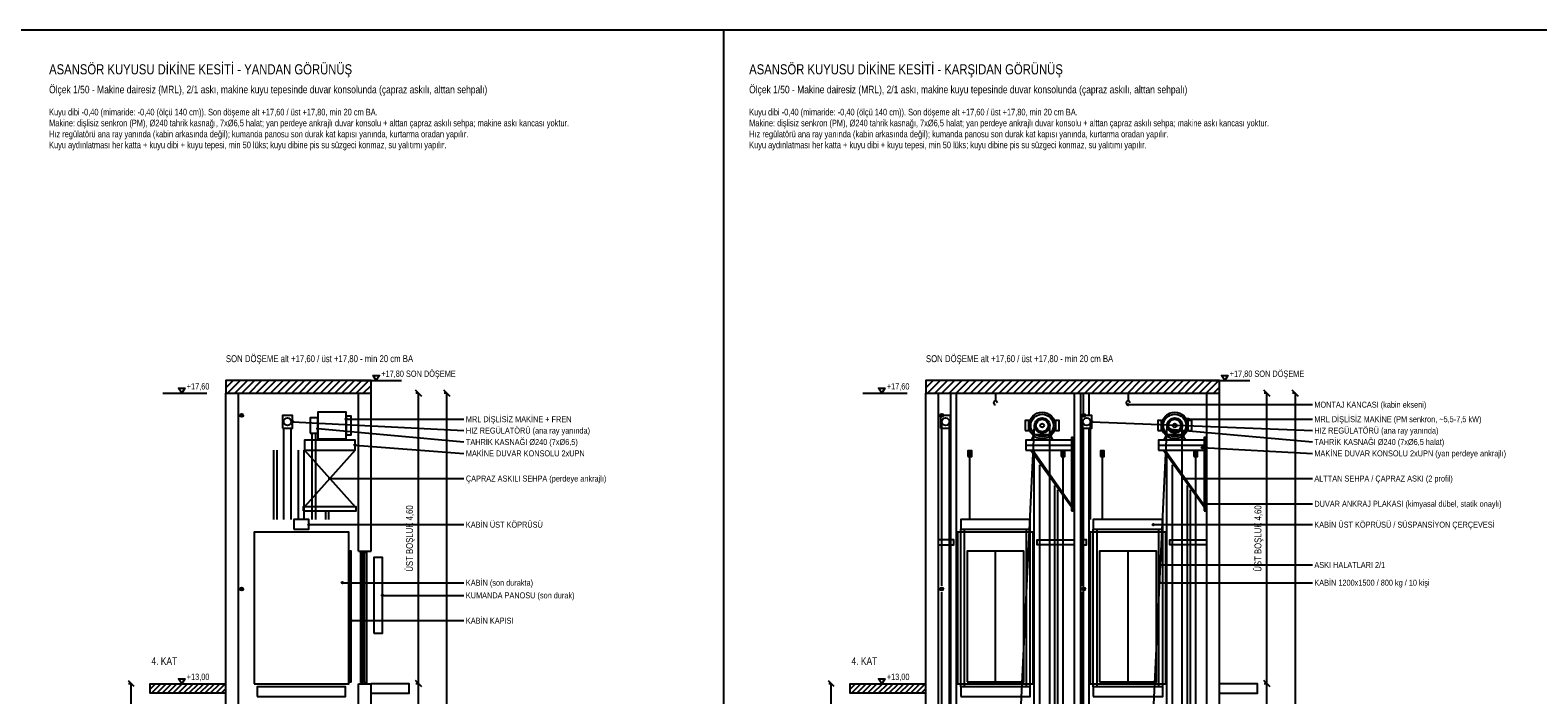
# Model space of a CAD drawing. Header units: centimetres. Extents: x 0 to 13360, y -30 to 2970.
# Tile 16 of 27: x 8847 to 11235, y 1918 to 2970. Entities that reach past the tile are written whole.
import ezdxf
from ezdxf.enums import TextEntityAlignment as Align

# ---------------------------------------------------------------- set-up
doc = ezdxf.new("R2010")
doc.units = ezdxf.units.CM
for name, color, linetype in [('ASN-BASLIK', 5, 'CONTINUOUS'), ('ASN-CERCEVE', 7, 'CONTINUOUS'), ('ASN-DUVAR', 7, 'CONTINUOUS'), ('ASN-ELEKTRIK', 3, 'CONTINUOUS'), ('ASN-HALAT', 6, 'CONTINUOUS'), ('ASN-KABIN', 5, 'CONTINUOUS'), ('ASN-KAPI', 3, 'CONTINUOUS'), ('ASN-KOT', 2, 'CONTINUOUS'), ('ASN-MOTOR', 6, 'CONTINUOUS'), ('ASN-OLCU', 3, 'CONTINUOUS'), ('ASN-RAY', 1, 'CONTINUOUS'), ('ASN-TARAMA', 8, 'CONTINUOUS'), ('ASN-UYARI', 1, 'CONTINUOUS'), ('ASN-YAZI', 4, 'CONTINUOUS')]:
    doc.layers.add(name, color=color, linetype=linetype)
doc.styles.get("Standard").update_dxf_attribs({"font": 'arial.ttf', "width": 0.8})

msp = doc.modelspace()

# ---------------------------------------------------------------- linework, layer by layer
at = {"layer": 'ASN-CERCEVE'}
msp.add_line((9946, 0), (9946, 2970), dxfattribs=at)
for points in [[(0, 0), (13359.9, 0), (13359.9, 2970), (0, 2970)], [(100, 0), (13334.9, 0), (13334.9, 2970), (100, 2970)]]:
    msp.add_lwpolyline(points, close=True, dxfattribs=at)
at = {"layer": 'ASN-DUVAR'}
for p, q in [((9157.4, 595), (9157.4, 2395)), ((9177.4, 595), (9177.4, 2395)), ((9367.4, 2145), (9367.4, 2395)), ((9387.4, 2145), (9387.4, 2395)), ((10266, 595), (10266, 2395)), ((10286, 595), (10286, 2395)), ((10501, 595), (10501, 2395)), ((10511, 595), (10511, 2395)), ((10711, 595), (10711, 2395)), ((10731, 595), (10731, 2395)), ((9367.4, 2145), (9387.4, 2145)), ((9367.4, 1845), (9367.4, 1935)), ((9367.4, 1935), (9387.4, 1935)), ((9387.4, 1845), (9387.4, 1935))]:
    msp.add_line(p, q, dxfattribs=at)
for points in [[(9157.4, 2395), (9387.4, 2395), (9387.4, 2415), (9157.4, 2415)], [(10266, 2395), (10731, 2395), (10731, 2415), (10266, 2415)]]:
    msp.add_lwpolyline(points, close=True, dxfattribs=at)
for points in [[(9157.4, 1920), (9037.4, 1920), (9037.4, 1935), (9157.4, 1935)], [(9387.4, 1920), (9447.4, 1920), (9447.4, 1935), (9387.4, 1935)], [(10266, 1920), (10146, 1920), (10146, 1935), (10266, 1935)], [(10731, 1920), (10791, 1920), (10791, 1935), (10731, 1935)]]:
    msp.add_lwpolyline(points, dxfattribs=at)
at = {"layer": 'ASN-ELEKTRIK'}
for p, q in [((9180.7, 2358.3), (9184.1, 2361.7)), ((9180.7, 2361.7), (9184.1, 2358.3)), ((10289.3, 2358.3), (10292.7, 2361.7)), ((10289.3, 2361.7), (10292.7, 2358.3)), ((10514.3, 2358.3), (10517.7, 2361.7)), ((10514.3, 2361.7), (10517.7, 2358.3)), ((9180.7, 2083.3), (9184.1, 2086.7)), ((9180.7, 2086.7), (9184.1, 2083.3)), ((10289.3, 2083.3), (10292.7, 2086.7)), ((10289.3, 2086.7), (10292.7, 2083.3)), ((10514.3, 2083.3), (10517.7, 2086.7)), ((10514.3, 2086.7), (10517.7, 2083.3))]:
    msp.add_line(p, q, dxfattribs=at)
msp.add_lwpolyline([(9391.4, 2015), (9405.4, 2015), (9405.4, 2135), (9391.4, 2135)], close=True, dxfattribs=at)
for centre in [(9182.4, 2360), (10291, 2360), (10516, 2360), (9182.4, 2085), (10291, 2085), (10516, 2085)]:
    msp.add_circle(centre, 2.5, dxfattribs=at)
at = {"layer": 'ASN-HALAT'}
for p, q in [((9248.9, 2195), (9248.9, 2340)), ((9260.9, 2195), (9260.9, 2340)), ((10291, 2090), (10291, 2350)), ((10303, 635), (10303, 2350)), ((10416.6, 1902.4), (10437.9, 2344)), ((10461.9, 934.6), (10461.9, 2344)), ((10514.5, 2090), (10514.5, 2350)), ((10526.5, 2195), (10526.5, 2350)), ((10626.6, 1902.4), (10647.9, 2344)), ((10671.9, 934.6), (10671.9, 2344)), ((9293.9, 2195), (9293.9, 2332)), ((9299.9, 2195), (9299.9, 2332)), ((10335.4, 2195), (10335.4, 2305)), ((10483.1, 934.6), (10483.1, 2305)), ((10545.4, 2195), (10545.4, 2305)), ((10693.1, 934.6), (10693.1, 2305)), ((10291, 1790), (10291, 2080)), ((10514.5, 1790), (10514.5, 2080))]:
    msp.add_line(p, q, dxfattribs=at)
for points in [[(10332.4, 2295), (10338.4, 2295), (10338.4, 2304), (10332.4, 2304)], [(10480.1, 2295), (10486.1, 2295), (10486.1, 2304), (10480.1, 2304)], [(10542.4, 2295), (10548.4, 2295), (10548.4, 2304), (10542.4, 2304)], [(10690.1, 2295), (10696.1, 2295), (10696.1, 2304), (10690.1, 2304)]]:
    msp.add_lwpolyline(points, close=True, dxfattribs=at)
at = {"layer": 'ASN-KABIN'}
for p, q in [((10321, 1930), (10321, 2180)), ((10327, 1930), (10327, 2180)), ((10425, 1930), (10425, 2180)), ((10431, 1930), (10431, 2180)), ((10531, 1930), (10531, 2180)), ((10537, 1930), (10537, 2180)), ((10635, 1930), (10635, 2180)), ((10641, 1930), (10641, 2180))]:
    msp.add_line(p, q, dxfattribs=at)
for points in [[(9201.9, 1935), (9351.9, 1935), (9351.9, 2175), (9201.9, 2175)], [(9264.9, 2180), (9288.9, 2180), (9288.9, 2195), (9264.9, 2195)], [(10316, 1935), (10436, 1935), (10436, 2175), (10316, 2175)], [(10321, 2180), (10431, 2180), (10431, 2195), (10321, 2195)], [(10526, 1935), (10646, 1935), (10646, 2175), (10526, 2175)], [(10531, 2180), (10641, 2180), (10641, 2195), (10531, 2195)], [(9206.9, 1915), (9346.9, 1915), (9346.9, 1930), (9206.9, 1930)], [(10321, 1915), (10431, 1915), (10431, 1930), (10321, 1930)], [(10531, 1915), (10641, 1915), (10641, 1930), (10531, 1930)]]:
    msp.add_lwpolyline(points, close=True, dxfattribs=at)
at = {"layer": 'ASN-KAPI'}
for p, q in [((10376, 1938), (10376, 2145)), ((10586, 1938), (10586, 2145))]:
    msp.add_line(p, q, dxfattribs=at)
for points in [[(9352.9, 1938), (9355.9, 1938), (9355.9, 2145), (9352.9, 2145)], [(9370.4, 1937), (9374.4, 1937), (9374.4, 2143), (9370.4, 2143)], [(9376.4, 1937), (9380.4, 1937), (9380.4, 2143), (9376.4, 2143)], [(10331, 1938), (10421, 1938), (10421, 2145), (10331, 2145)], [(10541, 1938), (10631, 1938), (10631, 2145), (10541, 2145)]]:
    msp.add_lwpolyline(points, close=True, dxfattribs=at)
at = {"layer": 'ASN-KOT'}
for p, q in [((9365.4, 2415), (9435.4, 2415)), ((10709, 2415), (10779, 2415)), ((9057.4, 2395), (9127.4, 2395)), ((10166, 2395), (10236, 2395)), ((9057.4, 1935), (9127.4, 1935)), ((10166, 1935), (10236, 1935))]:
    msp.add_line(p, q, dxfattribs=at)
for points in [[(9395.4, 2415), (9390.4, 2423), (9400.4, 2423)], [(10739, 2415), (10734, 2423), (10744, 2423)], [(9087.4, 2395), (9082.4, 2403), (9092.4, 2403)], [(10196, 2395), (10191, 2403), (10201, 2403)], [(9087.4, 1935), (9082.4, 1943), (9092.4, 1943)], [(10196, 1935), (10191, 1943), (10201, 1943)]]:
    msp.add_lwpolyline(points, close=True, dxfattribs=at)
at = {"layer": 'ASN-MOTOR'}
for p, q in [((10376, 2395), (10376, 2383)), ((10586, 2395), (10586, 2383)), ((10289, 2350), (10288.5, 2350)), ((10512.5, 2350), (10513.5, 2350)), ((9307.9, 2321), (9307.9, 2323)), ((9342.9, 2321), (9342.9, 2323)), ((9281.9, 2305), (9361.9, 2215)), ((9361.9, 2305), (9281.9, 2215)), ((10424, 2313), (10497.5, 2313)), ((10432, 2305), (10496.5, 2215)), ((10435, 2305), (10496.5, 2218)), ((10634, 2313), (10707.5, 2313)), ((10642, 2305), (10706.5, 2215)), ((10645, 2305), (10706.5, 2218))]:
    msp.add_line(p, q, dxfattribs=at)
for points in [[(9302.9, 2323), (9347.9, 2323), (9347.9, 2365), (9302.9, 2365)], [(9246.9, 2340), (9262.9, 2340), (9262.9, 2360), (9246.9, 2360)], [(9290.9, 2332), (9302.9, 2332), (9302.9, 2356), (9290.9, 2356)], [(9347.9, 2329), (9355.9, 2329), (9355.9, 2359), (9347.9, 2359)], [(10289, 2340), (10305, 2340), (10305, 2360), (10289, 2360)], [(10422.9, 2336), (10428.9, 2336), (10428.9, 2352), (10422.9, 2352)], [(10470.9, 2336), (10476.9, 2336), (10476.9, 2352), (10470.9, 2352)], [(10512.5, 2340), (10528.5, 2340), (10528.5, 2360), (10512.5, 2360)], [(10632.9, 2336), (10638.9, 2336), (10638.9, 2352), (10632.9, 2352)], [(10680.9, 2336), (10686.9, 2336), (10686.9, 2352), (10680.9, 2352)], [(9281.9, 2305), (9361.9, 2305), (9361.9, 2321), (9281.9, 2321)], [(10424, 2305), (10497.5, 2305), (10497.5, 2321), (10424, 2321)], [(10496.5, 2209), (10498.5, 2209), (10498.5, 2325), (10496.5, 2325)], [(10634, 2305), (10707.5, 2305), (10707.5, 2321), (10634, 2321)], [(10706.5, 2209), (10708.5, 2209), (10708.5, 2325), (10706.5, 2325)], [(9279.9, 2209), (9363.9, 2209), (9363.9, 2215), (9279.9, 2215)]]:
    msp.add_lwpolyline(points, close=True, dxfattribs=at)
for points in [[(10432.9, 2321), (10437.9, 2330), (10461.9, 2330), (10466.9, 2321)], [(10642.9, 2321), (10647.9, 2330), (10671.9, 2330), (10676.9, 2321)]]:
    msp.add_lwpolyline(points, dxfattribs=at)
for centre, radius in [((10449.9, 2344), 21), ((10659.9, 2344), 21), ((9254.9, 2350), 6), ((10297, 2350), 6), ((10449.9, 2344), 18), ((10449.9, 2344), 12), ((10449.9, 2344), 9.84), ((10449.9, 2344), 3), ((10520.5, 2350), 6), ((10659.9, 2344), 18), ((10659.9, 2344), 12), ((10659.9, 2344), 9.84), ((10659.9, 2344), 3), ((10497.7, 2316), 0.9), ((10707.7, 2316), 0.9), ((10497.7, 2220), 0.9), ((10707.7, 2220), 0.9)]:
    msp.add_circle(centre, radius, dxfattribs=at)
for centre in [(10376, 2380), (10586, 2380)]:
    msp.add_arc(centre, 3, 0, 270, dxfattribs=at)
at = {"layer": 'ASN-OLCU'}
for p, q in [((9467.4, 2390.1), (9457.5, 2400)), ((9462.4, 2395), (9458, 2395)), ((9462.4, 1935), (9462.4, 2395)), ((9512.4, 2390.1), (9502.5, 2400)), ((9507.4, 2395), (9503, 2395)), ((9507.4, 595), (9507.4, 2395)), ((10810.9, 2390.1), (10801, 2400)), ((10806, 2395), (10801.6, 2395)), ((10806, 1935), (10806, 2395)), ((10855.9, 2390.1), (10846, 2400)), ((10851, 2395), (10846.6, 2395)), ((10851, 595), (10851, 2395)), ((9011.9, 1930.5), (9002.9, 1939.5)), ((9007.4, 1935), (9003.4, 1935)), ((9007.4, 1635), (9007.4, 1935)), ((9467.4, 1930), (9457.5, 1940)), ((9467.4, 1930), (9457.5, 1940)), ((9462.4, 1935), (9458, 1935)), ((9462.4, 1935), (9458, 1935)), ((9462.4, 735), (9462.4, 1935)), ((10120.5, 1930.5), (10111.5, 1939.5)), ((10116, 1935), (10112, 1935)), ((10116, 1635), (10116, 1935)), ((10810.9, 1930), (10801, 1940)), ((10810.9, 1930), (10801, 1940)), ((10806, 1935), (10801.6, 1935)), ((10806, 1935), (10801.6, 1935)), ((10806, 735), (10806, 1935))]:
    msp.add_line(p, q, dxfattribs=at)
at = {"layer": 'ASN-RAY'}
for p, q in [((10305.6, 595), (10305.6, 2393)), ((10314.5, 595), (10314.5, 2393)), ((10515.6, 2360), (10515.6, 2393)), ((10524.5, 2360), (10524.5, 2393)), ((10515.6, 595), (10515.6, 2340)), ((10524.5, 595), (10524.5, 2340)), ((9233.4, 2195), (9233.4, 2305)), ((9238.4, 2195), (9238.4, 2305)), ((9272.5, 2195), (9272.5, 2305)), ((9281.4, 2195), (9281.4, 2305)), ((10437.5, 595), (10437.5, 2294.3)), ((10647.5, 595), (10647.5, 2294.3)), ((10446.4, 595), (10446.4, 2281.9)), ((10656.4, 595), (10656.4, 2281.9)), ((10470, 945.6), (10470, 2249)), ((10680, 945.6), (10680, 2249)), ((10475, 945.6), (10475, 2242)), ((10685, 945.6), (10685, 2242)), ((9315.4, 2195), (9315.4, 2210)), ((9320.4, 2195), (9320.4, 2210))]:
    msp.add_line(p, q, dxfattribs=at)
for points in [[(10286, 2155), (10310, 2155), (10310, 2163), (10286, 2163)], [(10501, 2155), (10442, 2155), (10442, 2163), (10501, 2163)], [(10511, 2155), (10520, 2155), (10520, 2163), (10511, 2163)], [(10711, 2155), (10652, 2155), (10652, 2163), (10711, 2163)]]:
    msp.add_lwpolyline(points, dxfattribs=at)
at = {"layer": 'ASN-TARAMA'}
for p, q in [((9157.4, 2403.7), (9168.7, 2415)), ((9160, 2395), (9180, 2415)), ((9171.4, 2395), (9191.4, 2415)), ((9182.7, 2395), (9202.7, 2415)), ((9194, 2395), (9214, 2415)), ((9205.3, 2395), (9225.3, 2415)), ((9216.6, 2395), (9236.6, 2415)), ((9227.9, 2395), (9247.9, 2415)), ((9239.2, 2395), (9259.2, 2415)), ((9250.6, 2395), (9270.6, 2415)), ((9261.9, 2395), (9281.9, 2415)), ((9273.2, 2395), (9293.2, 2415)), ((9284.5, 2395), (9304.5, 2415)), ((9295.8, 2395), (9315.8, 2415)), ((9307.1, 2395), (9327.1, 2415)), ((9318.4, 2395), (9338.4, 2415)), ((9329.8, 2395), (9349.8, 2415)), ((9341.1, 2395), (9361.1, 2415)), ((9352.4, 2395), (9372.4, 2415)), ((9363.7, 2395), (9383.7, 2415)), ((10266, 2403.7), (10277.3, 2415)), ((10268.6, 2395), (10288.6, 2415)), ((10279.9, 2395), (10299.9, 2415)), ((10291.3, 2395), (10311.3, 2415)), ((10302.6, 2395), (10322.6, 2415)), ((10313.9, 2395), (10333.9, 2415)), ((10325.2, 2395), (10345.2, 2415)), ((10336.5, 2395), (10356.5, 2415)), ((10347.8, 2395), (10367.8, 2415)), ((10359.1, 2395), (10379.1, 2415)), ((10370.4, 2395), (10390.4, 2415)), ((10381.8, 2395), (10401.8, 2415)), ((10393.1, 2395), (10413.1, 2415)), ((10404.4, 2395), (10424.4, 2415)), ((10415.7, 2395), (10435.7, 2415)), ((10427, 2395), (10447, 2415)), ((10438.3, 2395), (10458.3, 2415)), ((10449.6, 2395), (10469.6, 2415)), ((10461, 2395), (10481, 2415)), ((10472.3, 2395), (10492.3, 2415)), ((10483.6, 2395), (10503.6, 2415)), ((10494.9, 2395), (10514.9, 2415)), ((10506.2, 2395), (10526.2, 2415)), ((10517.5, 2395), (10537.5, 2415)), ((10528.8, 2395), (10548.8, 2415)), ((10540.2, 2395), (10560.2, 2415)), ((10551.5, 2395), (10571.5, 2415)), ((10562.8, 2395), (10582.8, 2415)), ((10574.1, 2395), (10594.1, 2415)), ((10585.4, 2395), (10605.4, 2415)), ((10596.7, 2395), (10616.7, 2415)), ((10608, 2395), (10628, 2415)), ((10619.3, 2395), (10639.3, 2415)), ((10630.7, 2395), (10650.7, 2415)), ((10642, 2395), (10662, 2415)), ((10653.3, 2395), (10673.3, 2415)), ((10664.6, 2395), (10684.6, 2415)), ((10675.9, 2395), (10695.9, 2415)), ((10687.2, 2395), (10707.2, 2415)), ((10698.5, 2395), (10718.5, 2415)), ((10709.9, 2395), (10729.9, 2415)), ((9375, 2395), (9387.4, 2407.4)), ((9386.3, 2395), (9387.4, 2396.1)), ((10721.2, 2395), (10731, 2404.8)), ((9037.4, 1926.5), (9045.9, 1935)), ((9039.4, 1920), (9054.4, 1935)), ((9047.9, 1920), (9062.9, 1935)), ((9056.4, 1920), (9071.4, 1935)), ((9064.8, 1920), (9079.8, 1935)), ((9073.3, 1920), (9088.3, 1935)), ((9081.8, 1920), (9096.8, 1935)), ((9090.3, 1920), (9105.3, 1935)), ((9098.8, 1920), (9113.8, 1935)), ((9107.3, 1920), (9122.3, 1935)), ((9115.8, 1920), (9130.8, 1935)), ((9124.2, 1920), (9139.2, 1935)), ((9132.7, 1920), (9147.7, 1935)), ((9141.2, 1920), (9156.2, 1935)), ((10146, 1926.5), (10154.5, 1935)), ((10148, 1920), (10163, 1935)), ((10156.5, 1920), (10171.5, 1935)), ((10164.9, 1920), (10179.9, 1935)), ((10173.4, 1920), (10188.4, 1935)), ((10181.9, 1920), (10196.9, 1935)), ((10190.4, 1920), (10205.4, 1935)), ((10198.9, 1920), (10213.9, 1935)), ((10207.4, 1920), (10222.4, 1935)), ((10215.9, 1920), (10230.9, 1935)), ((10224.3, 1920), (10239.3, 1935)), ((10232.8, 1920), (10247.8, 1935)), ((10241.3, 1920), (10256.3, 1935)), ((10249.8, 1920), (10264.8, 1935)), ((9149.7, 1920), (9157.4, 1927.7)), ((10258.3, 1920), (10266, 1927.7))]:
    msp.add_line(p, q, dxfattribs=at)
at = {"layer": 'ASN-YAZI'}
for p, q in [((10586, 2377), (10878, 2377)), ((9262.9, 2350), (9534.4, 2336)), ((9347.9, 2354), (9534.4, 2354)), ((10528.5, 2350), (10878, 2336)), ((10680.9, 2354), (10878, 2354)), ((9302.9, 2339), (9534.4, 2317.9)), ((10652.7, 2338), (10878, 2317.9)), ((9361.9, 2313), (9534.4, 2299.8)), ((10703.5, 2309), (10878, 2299.8)), ((9321.9, 2260), (9534.4, 2260)), ((10674.2, 2260), (10878, 2260)), ((10707.5, 2220), (10878, 2220)), ((9288.9, 2187), (9534.4, 2187)), ((10626, 2187), (10878, 2187)), ((10637.2, 2123.2), (10878, 2123.2)), ((9341.9, 2095), (9534.4, 2095)), ((10636, 2095), (10878, 2095)), ((9405.4, 2075), (9534.4, 2075)), ((9355.9, 2035), (9534.4, 2035))]:
    msp.add_line(p, q, dxfattribs=at)
for centre in [(10586, 2377), (9262.9, 2350), (9302.9, 2339), (9347.9, 2354), (10528.5, 2350), (10680.9, 2354), (10652.7, 2338), (9361.9, 2313), (10703.5, 2309), (9321.9, 2260), (10674.2, 2260), (10707.5, 2220), (9288.9, 2187), (10626, 2187), (10637.2, 2123.2), (9341.9, 2095), (10636, 2095), (9405.4, 2075), (9355.9, 2035)]:
    msp.add_circle(centre, 1.2, dxfattribs=at)

# ---------------------------------------------------------------- texts
at = {"layer": 'ASN-BASLIK', "width": 0.8}
for s, height, p in [('ASANSÖR KUYUSU DİKİNE KESİTİ - YANDAN GÖRÜNÜŞ', 16, (8877.4, 2900)), ('ASANSÖR KUYUSU DİKİNE KESİTİ - KARŞIDAN GÖRÜNÜŞ', 16, (9986, 2900)), ('Ölçek 1/50 - Makine dairesiz (MRL), 2/1 askı, makine kuyu tepesinde duvar konsolunda (çapraz askılı, alttan sehpalı)', 12, (8877.4, 2870)), ('Ölçek 1/50 - Makine dairesiz (MRL), 2/1 askı, makine kuyu tepesinde duvar konsolunda (çapraz askılı, alttan sehpalı)', 12, (9986, 2870)), ('4. KAT', 12, (9039.4, 1965)), ('4. KAT', 12, (10148, 1965))]:
    msp.add_text(s, height=height, dxfattribs=at).set_placement(p)
at = {"layer": 'ASN-KOT', "width": 0.8}
for s, p in [('+17,80 SON DÖŞEME', (9403.4, 2418)), ('+17,80 SON DÖŞEME', (10747, 2418)), ('+17,60', (9095.4, 2398)), ('+17,60', (10204, 2398)), ('+13,00', (9095.4, 1938)), ('+13,00', (10204, 1938))]:
    msp.add_text(s, height=10, dxfattribs=at).set_placement(p, align=Align.BOTTOM_LEFT)
at = {"layer": 'ASN-OLCU', "width": 0.8}
for p in [(9456.9, 2165), (10800.5, 2165)]:
    msp.add_text('ÜST BOŞLUK 4,60', height=11, rotation=90, dxfattribs=at).set_placement(p, align=Align.BOTTOM_CENTER)
at = {"layer": 'ASN-UYARI', "width": 0.8}
for p in [(9157.4, 2441), (10266, 2441)]:
    msp.add_text('SON DÖŞEME alt +17,60 / üst +17,80 - min 20 cm BA', height=11, dxfattribs=at).set_placement(p, align=Align.BOTTOM_LEFT)
at = {"layer": 'ASN-YAZI', "width": 0.8}
for s, p in [('Kuyu dibi -0,40 (mimaride: -0,40 (ölçü 140 cm)). Son döşeme alt +17,60 / üst +17,80, min 20 cm BA.', (8877.4, 2835)), ('Kuyu dibi -0,40 (mimaride: -0,40 (ölçü 140 cm)). Son döşeme alt +17,60 / üst +17,80, min 20 cm BA.', (9986, 2835)), ('Makine: dişlisiz senkron (PM), %%c240 tahrik kasnağı, 7x%%c6,5 halat; yan perdeye ankrajlı duvar konsolu + alttan çapraz askılı sehpa; makine askı kancası yoktur.', (8877.4, 2817.7)), ('Makine: dişlisiz senkron (PM), %%c240 tahrik kasnağı, 7x%%c6,5 halat; yan perdeye ankrajlı duvar konsolu + alttan çapraz askılı sehpa; makine askı kancası yoktur.', (9986, 2817.7)), ('Hız regülatörü ana ray yanında (kabin arkasında değil); kumanda panosu son durak kat kapısı yanında, kurtarma oradan yapılır.', (8877.4, 2800.3)), ('Kuyu aydınlatması her katta + kuyu dibi + kuyu tepesi, min 50 lüks; kuyu dibine pis su süzgeci konmaz, su yalıtımı yapılır.', (8877.4, 2783)), ('Hız regülatörü ana ray yanında (kabin arkasında değil); kumanda panosu son durak kat kapısı yanında, kurtarma oradan yapılır.', (9986, 2800.3)), ('Kuyu aydınlatması her katta + kuyu dibi + kuyu tepesi, min 50 lüks; kuyu dibine pis su süzgeci konmaz, su yalıtımı yapılır.', (9986, 2783))]:
    msp.add_text(s, height=10.5, dxfattribs=at).set_placement(p)
for s, p in [('MONTAJ KANCASI (kabin ekseni)', (10881, 2377)), ('MRL DİŞLİSİZ MAKİNE + FREN', (9537.4, 2354)), ('HIZ REGÜLATÖRÜ (ana ray yanında)', (9537.4, 2336)), ('MRL DİŞLİSİZ MAKİNE (PM senkron, ~5,5-7,5 kW)', (10881, 2354)), ('HIZ REGÜLATÖRÜ (ana ray yanında)', (10881, 2336)), ('TAHRİK KASNAĞI %%c240 (7x%%c6,5)', (9537.4, 2317.9)), ('TAHRİK KASNAĞI %%c240 (7x%%c6,5 halat)', (10881, 2317.9)), ('MAKİNE DUVAR KONSOLU 2xUPN', (9537.4, 2299.8)), ('MAKİNE DUVAR KONSOLU 2xUPN (yan perdeye ankrajlı)', (10881, 2299.8)), ('ÇAPRAZ ASKILI SEHPA (perdeye ankrajlı)', (9537.4, 2260)), ('ALTTAN SEHPA / ÇAPRAZ ASKI (2 profil)', (10881, 2260)), ('DUVAR ANKRAJ PLAKASI (kimyasal dübel, statik onaylı)', (10881, 2220)), ('KABİN ÜST KÖPRÜSÜ', (9537.4, 2187)), ('KABİN ÜST KÖPRÜSÜ / SÜSPANSİYON ÇERÇEVESİ', (10881, 2187)), ('ASKI HALATLARI 2/1', (10881, 2123.2)), ('KABİN (son durakta)', (9537.4, 2095)), ('KABİN 1200x1500 / 800 kg / 10 kişi', (10881, 2095)), ('KUMANDA PANOSU (son durak)', (9537.4, 2075)), ('KABİN KAPISI', (9537.4, 2035))]:
    msp.add_text(s, height=9.5, dxfattribs=at).set_placement(p, align=Align.MIDDLE_LEFT)

doc.saveas('drawing.dxf')
